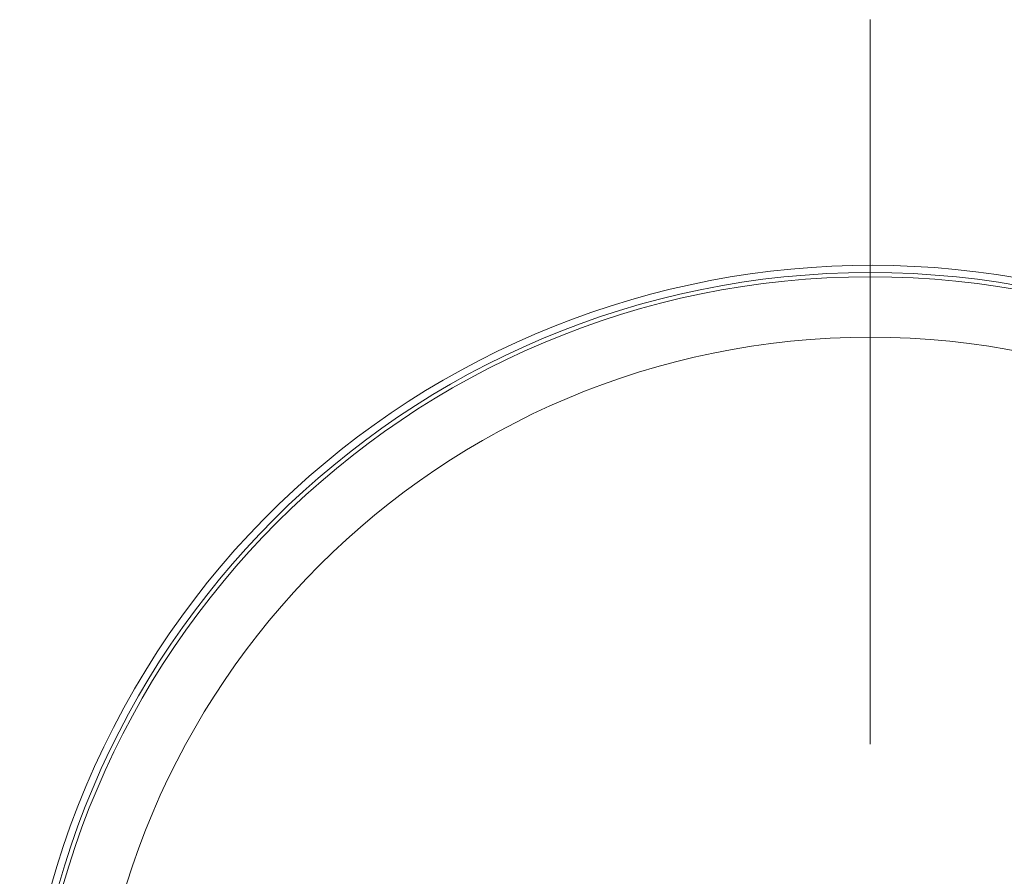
# Model space of a CAD drawing. Header units: millimetres. Extents: x -6513 to 30474, y -6915 to 65597.
# Tile 20 of 256: x 2822 to 2839, y -2382 to -2367. Entities that reach past the tile are written whole.
import ezdxf

# ---------------------------------------------------------------- set-up
doc = ezdxf.new("R2010")
doc.units = ezdxf.units.MM
doc.linetypes.add('DASHDOT', pattern=[25.4, 12.7, -6.35, 0, -6.35])
doc.layers.add('CH-W-WEWN-INOX-URZĄDZENIA', color=8, linetype='Continuous', lineweight=20)

# ---------------------------------------------------------------- blocks, each defined once
blk = doc.blocks.new('ZPC')
at = {"layer": 'CH-W-WEWN-INOX-URZĄDZENIA', "linetype": 'DASHDOT', "lineweight": 9}
blk.add_line((16, 54.608), (16, 16.192), dxfattribs=at)
at = {"layer": 'CH-W-WEWN-INOX-URZĄDZENIA', "lineweight": 9}
for radius in [14.775, 14.7, 13.641]:
    blk.add_circle((16, 35.4), radius, dxfattribs=at)
for start, end in [(331.3521, 151.3521), (151.3521, 331.3521)]:
    blk.add_arc((16, 35.4), 14.9, start, end, dxfattribs=at)

msp = doc.modelspace()

# ---------------------------------------------------------------- block references
at = {"layer": 'CH-W-WEWN-INOX-URZĄDZENIA'}
msp.add_blockref('ZPC', (2820.718, -2421.167), dxfattribs=at)

doc.saveas('drawing.dxf')
